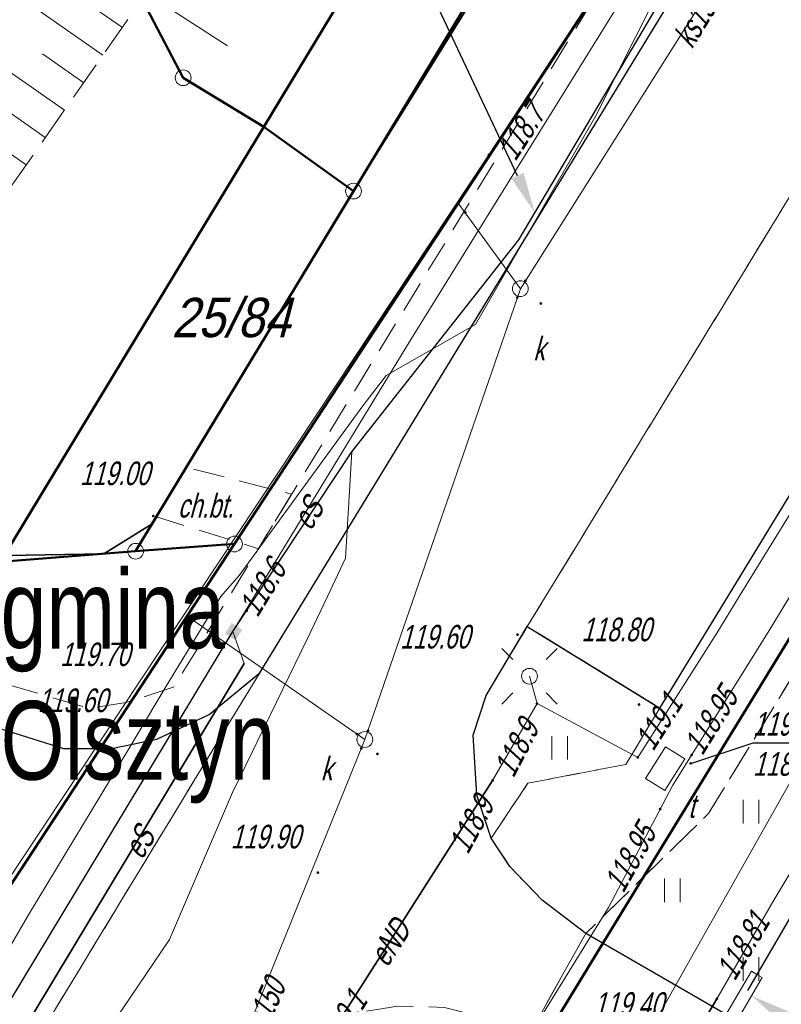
# Model space of a CAD drawing. Extents: x 7463256 to 7464485, y 5957341 to 5958260.
# Tile 114 of 256: x 7463725 to 7463749, y 5957566 to 5957597. Entities that reach past the tile are written whole.
import ezdxf
from ezdxf import colors
from ezdxf.entities.mleader import LeaderData, LeaderLine
from ezdxf.enums import TextEntityAlignment as Align
from ezdxf.math import Vec2, Vec3

# ---------------------------------------------------------------- set-up
doc = ezdxf.new("R2010")
doc.units = 0
doc.header["$MEASUREMENT"] = 0
for name, pattern in [('1.5_0.5', [2, 1.5, -0.5]), ('218-500', [1, 0.5, -0.5]), ('GAK', [5.2, 3, -1, 0.2, -1]), ('l219_500', [0]), ('mz1.0_0.5', [1.5, 1, -0.5]), ('mz1.25_0.5', [1.75, 1.25, -0.5])]:
    doc.linetypes.add(name, pattern=pattern)
doc.layers.get('0').update_dxf_attribs({"color": 2, "linetype": 'CONTINUOUS', "lineweight": 5})
for name, color, linetype in [('000 Inne (niezydentyfikowane)', 7, 'CONTINUOUS'), ('202-Punkt graniczny stabilizowany trwale', 7, 'CONTINUOUS'), ('203-Punkt załamania granicy działki nie stabilizowany', 7, 'CONTINUOUS'), ('211-Nr działki', 7, 'CONTINUOUS'), ('218-Granica użytku', 7, 'CONTINUOUS'), ('219-Linia granicy', 7, 'CONTINUOUS'), ('chodnik (powierzchnia)', 7, 'CONTINUOUS'), ('chodnik (powierzchnia)-Atr17', 7, 'CONTINUOUS'), ('jezdnia (powierzchnia)', 7, 'CONTINUOUS'), ('krawężnik (linia)', 7, 'CONTINUOUS'), ('latarnia na słupie lub maszcie (punkt)', 7, 'CONTINUOUS'), ('ogrodzenie trwałe (linia)', 7, 'CONTINUOUS'), ('przewód elektroenergetyczny (linia)', 7, 'CONTINUOUS'), ('przewód elektroenergetyczny (linia)-Atr1', 7, 'CONTINUOUS'), ('przewód gazowy (linia)', 7, 'CONTINUOUS'), ('przewód kanalizacyjny (linia)', 7, 'CONTINUOUS'), ('przewód kanalizacyjny (linia)-Atr1', 7, 'CONTINUOUS'), ('przewód telekomunikacyjny (linia)', 7, 'CONTINUOUS'), ('przewód wodociągowy (linia)', 7, 'CONTINUOUS'), ('punkt o określonej wysokości (sieć elektroenergetyczna)', 7, 'CONTINUOUS'), ('punkt o określonej wysokości (sieć elektroenergetyczna)-Atr2', 7, 'CONTINUOUS'), ('punkt o określonej wysokości (sieć gazowa)', 7, 'CONTINUOUS'), ('punkt o określonej wysokości (sieć gazowa)-Atr2', 7, 'CONTINUOUS'), ('punkt o określonej wysokości (sieć kanalizacyjna)', 7, 'CONTINUOUS'), ('punkt o określonej wysokości (sieć telekomunikacyjna)', 7, 'CONTINUOUS'), ('punkt o określonej wysokości (sieć telekomunikacyjna)-Atr2', 7, 'CONTINUOUS'), ('punkt o określonej wysokości (sieć telekomunikacyjna)-Atr3', 7, 'CONTINUOUS'), ('punkt wysokościowy sztuczny', 7, 'CONTINUOUS'), ('punkt wysokościowy sztuczny-Atr2', 7, 'CONTINUOUS'), ('rura ochronna - przewód elektroenergetyczny (linia)', 7, 'CONTINUOUS'), ('rura ochronna - przewód gazowy (linia)', 7, 'CONTINUOUS'), ('skarpa nieumocniona (powierzchnia)', 7, 'CONTINUOUS'), ('studzienka - przewód telekomunikacyjny (powierzchnia)', 7, 'CONTINUOUS'), ('studzienka - przewód telekomunikacyjny (powierzchnia)-Atr17', 7, 'CONTINUOUS'), ('studzienka okrągła - przewód kanalizacyjny (punkt)', 7, 'CONTINUOUS'), ('studzienka okrągła - przewód kanalizacyjny (punkt)-Atr17', 7, 'CONTINUOUS'), ('słup (punkt)', 7, 'CONTINUOUS'), ('trawnik (powierzchnia)', 7, 'CONTINUOUS'), ('trawnik (powierzchnia) - symbol', 7, 'CONTINUOUS'), ('złącze kablowe - siec elektroenergetyczna (punkt)', 7, 'CONTINUOUS')]:
    doc.layers.add(name, color=color, linetype=linetype)
for name, color, linetype, lineweight in [('@proj.rury', 7, 'CONTINUOUS', 20), ('____proj LSN', 1, 'CONTINUOUS', 5), ('OBMBS-21-18876-opis proj', 1, 'CONTINUOUS', 18)]:
    doc.layers.add(name, color=color, linetype=linetype, lineweight=lineweight)
doc.layers.add('@Właściciele', color=6, linetype='CONTINUOUS', lineweight=20, plot=False)
doc.styles.get("Standard").update_dxf_attribs({"font": 'txt', "width": 0.75})
doc.linetypes.add('902-500', pattern='A,3.75,0,[1,ksztalty.shx,S=0.5,R=0,X=0,Y=0],3.75', length=7.5)

# ---------------------------------------------------------------- blocks, each defined once
blk = doc.blocks.new('PW02')
at = {"linetype": 'Continuous', "lineweight": 13}
h = blk.add_hatch(color=0, dxfattribs=at)
edge = h.paths.add_edge_path()
edge.add_arc((0, 0), 0.045, 0, 360)
blk = doc.blocks.new('US29')
at = {"color": 0, "linetype": 'Continuous', "lineweight": 0}
blk.add_solid([(-0.193, -0.222), (-0.193, 0.178), (0.207, -0.222), (0.207, 0.178)], dxfattribs=at)
blk = doc.blocks.new('PW01')
at = {"linetype": 'Continuous', "lineweight": 13}
h = blk.add_hatch(color=0, dxfattribs=at)
edge = h.paths.add_edge_path()
edge.add_arc((0, 0), 0.045, 0, 360)
blk = doc.blocks.new('US15')
at = {"color": 0, "linetype": 'Continuous', "lineweight": 13}
blk.add_circle((0, 0), 0.25, dxfattribs=at)
blk = doc.blocks.new('SM04')
at = {"color": 0, "linetype": 'Continuous', "lineweight": 13}
blk.add_circle((0, 0), 0.25, dxfattribs=at)
blk = doc.blocks.new('SM011')
at = {"color": 0, "linetype": 'Continuous', "lineweight": 13}
for p, q in [((-0.53, 0.531), (-0.883, 0.884)), ((0.531, 0.531), (0.884, 0.884)), ((-0.53, -0.53), (-0.883, -0.883)), ((0.531, -0.53), (0.884, -0.883))]:
    blk.add_line(p, q, dxfattribs=at)
blk = doc.blocks.new('TU04')
at = {"color": 0, "linetype": 'Continuous', "lineweight": 13}
for p, q in [((0, 0), (0, 0.75)), ((0.5, 0), (0.5, 0.75))]:
    blk.add_line(p, q, dxfattribs=at)
blk = doc.blocks.new('203')
at = {"linetype": 'Continuous', "lineweight": 0}
h = blk.add_hatch(color=0, dxfattribs=at)
edge = h.paths.add_edge_path()
edge.add_arc((0, 0), 0.045, 0, 360)
blk = doc.blocks.new('202')
at = {"color": 0, "linetype": 'Continuous', "lineweight": 0}
blk.add_circle((0, 0), 0.25, dxfattribs=at)

msp = doc.modelspace()

# ---------------------------------------------------------------- linework, layer by layer
at = {"layer": '000 Inne (niezydentyfikowane)', "color": 7, "linetype": 'Continuous', "lineweight": 13}
for p, q in [((7463727.92, 5957596.27), (7463725.3, 5957598.1)), ((7463728.54, 5957597.15), (7463727.22, 5957598.07)), ((7463726.7, 5957594.52), (7463724.09, 5957596.34)), ((7463727.31, 5957595.39), (7463726, 5957596.31)), ((7463725.48, 5957592.78), (7463722.89, 5957594.6)), ((7463726.09, 5957593.65), (7463724.79, 5957594.56))]:
    msp.add_line(p, q, dxfattribs=at)
at = {"layer": '218-Granica użytku', "color": 3, "linetype": '218-500', "lineweight": 18, "flags": 128}
for points in [[(7463746.93, 5957610.22), (7463735.88, 5957591.95)], [(7463743.84, 5957568.12), (7463759.72, 5957594.08)], [(7463735.88, 5957591.95), (7463728.96, 5957580.51)], [(7463728.96, 5957580.51), (7463724.67, 5957580.17)], [(7463740.37, 5957562.43), (7463743.84, 5957568.12)]]:
    msp.add_lwpolyline(points, dxfattribs=at)
at = {"layer": '219-Linia granicy', "color": 3, "linetype": 'l219_500', "lineweight": 50, "flags": 128}
for points in [[(7463755.45, 5957616.3), (7463732.1, 5957580.74)], [(7463743.92, 5957612), (7463733.03, 5957593.99)], [(7463730.47, 5957595.55), (7463722.082, 5957611.543)], [(7463746.93, 5957610.22), (7463735.88, 5957591.95)], [(7463733.03, 5957593.99), (7463730.47, 5957595.55)], [(7463733.03, 5957593.99), (7463724.67, 5957580.17)], [(7463735.88, 5957591.95), (7463733.03, 5957593.99)], [(7463759.72, 5957594.08), (7463743.84, 5957568.12)], [(7463735.88, 5957591.95), (7463728.96, 5957580.51)], [(7463732.1, 5957580.74), (7463719.97, 5957562.26)], [(7463732.1, 5957580.74), (7463728.96, 5957580.51)], [(7463728.96, 5957580.51), (7463724.67, 5957580.17)], [(7463743.84, 5957568.12), (7463740.37, 5957562.43)]]:
    msp.add_lwpolyline(points, dxfattribs=at)
at = {"layer": '@proj.rury'}
for p in [(7463748.521, 5957567.171), (7463748.866, 5957566.968)]:
    msp.add_line(p, (7463748.693, 5957567.069), dxfattribs=at)
at = {"layer": 'chodnik (powierzchnia)', "color": 7, "linetype": 'mz1.0_0.5', "lineweight": 18, "flags": 128}
for points in [[(7463699.323, 5957594.39), (7463700.37, 5957592.93), (7463723.65, 5957576.64), (7463727.48, 5957575.52), (7463728.66, 5957575.7), (7463730.18, 5957576.2), (7463765.45, 5957634.01), (7463794.73, 5957681.9), (7463797.66, 5957686.28), (7463800.49, 5957690.15), (7463803.45, 5957693.95), (7463806.58, 5957697.64), (7463810.39, 5957701.96), (7463813.7, 5957705.46), (7463813.07, 5957701.71), (7463813.05, 5957701.59)], [(7463813.05, 5957701.59), (7463812, 5957700.58), (7463808.07, 5957696.14), (7463805.13, 5957692.62), (7463802.28, 5957688.92), (7463799.31, 5957684.89), (7463796.54, 5957680.74), (7463767.27, 5957632.9), (7463732.9, 5957576.65), (7463731.3, 5957575.32), (7463729.63, 5957574.54), (7463728.19, 5957574.24), (7463726.67, 5957574.24), (7463723.16, 5957575.35), (7463700.14, 5957591.32), (7463697.73, 5957593.92), (7463697.505, 5957594.535)]]:
    msp.add_lwpolyline(points, dxfattribs=at)
for points in [[(7463787.85, 5957644.77), (7463792.69, 5957652.63), (7463794.29, 5957652.43), (7463795.88, 5957651.94), (7463747.16, 5957572.18), (7463743.26, 5957568.37), (7463741.87, 5957569.43), (7463740.85, 5957570.49), (7463740.25, 5957571.39), (7463741.42, 5957573.14), (7463744.53, 5957573.74), (7463745.61, 5957575.53)], [(7463733.91, 5957582.32), (7463732.86, 5957580.59), (7463729.62, 5957581.6), (7463730.57, 5957583.18)]]:
    msp.add_lwpolyline(points, close=True, dxfattribs=at)
at = {"layer": 'jezdnia (powierzchnia)', "color": 7, "linetype": '1.5_0.5', "lineweight": 18, "flags": 128}
for points in [[(7464435.78, 5957969.39), (7464432.43, 5957972.86), (7464429.42, 5957974.41), (7464426.04, 5957975.11), (7464423.57, 5957975.29), (7464415.47, 5957975.65), (7464371.24, 5957977.61), (7464365.3, 5957977.72), (7464358.84, 5957977.54), (7464346.65, 5957976.28), (7464334.12, 5957974.86), (7464314.08, 5957972.37), (7464311.27, 5957971.79), (7464308.65, 5957970.79), (7464306.54, 5957969.49), (7464304.63, 5957967.74), (7464302.38, 5957964.84), (7464301.74, 5957963.57), (7464301.19, 5957962.16), (7464300.69, 5957960.13), (7464300.42, 5957957.35), (7464300.44, 5957956.63), (7464301.34, 5957947.07), (7464297.39, 5957932.65), (7464296.35, 5957938.67), (7464295.41, 5957944.67), (7464295.17, 5957946.64), (7464294.07, 5957955.56), (7464293.61, 5957956.95), (7464292.71, 5957958.8), (7464291.04, 5957961.16), (7464288.7, 5957963.43), (7464286.48, 5957964.87), (7464282.67, 5957966.24), (7464279.68, 5957966.6), (7464275.55, 5957966.1), (7464272.53, 5957965.24), (7464268.15, 5957963.7), (7464261.6, 5957961.09), (7464256.13, 5957958.63), (7464254.19, 5957957.73), (7464203.13, 5957927.95), (7464201.44, 5957926.95), (7464180.61, 5957914.62), (7464165.37, 5957905.54), (7464161.93, 5957903.53), (7464100.25, 5957867.28), (7464064.71, 5957846.22), (7464055.2, 5957840.55), (7464053.84, 5957839.49), (7464052.69, 5957837.84), (7464051.91, 5957836.3), (7464051.31, 5957834.34), (7464051.05, 5957832.31), (7464051.31, 5957830.32), (7464051.63, 5957829.49), (7464053.32, 5957826.48), (7464047.06, 5957824.65), (7464046.37, 5957825.86), (7464044.81, 5957827.52), (7464043.6, 5957828.27), (7464042.09, 5957829.03), (7464040.11, 5957829.49), (7464038.12, 5957829.49), (7464036.05, 5957829.05), (7464034.47, 5957828.33), (7463990.77, 5957802.57), (7463984.67, 5957799.1), (7463963.97, 5957788.11), (7463953.9, 5957782.45), (7463916.77, 5957760.61), (7463915.43, 5957759.41), (7463915.19, 5957759.06), (7463914.98, 5957758.7), (7463914.81, 5957758.32), (7463914.66, 5957757.92), (7463914.55, 5957757.51), (7463914.48, 5957757.1), (7463914.44, 5957756.68), (7463914.43, 5957756.26), (7463914.83, 5957754.63), (7463915.69, 5957753.07), (7463915.97, 5957752.41), (7463916.13, 5957752.13), (7463917.59, 5957749.55), (7463915.13, 5957748.12), (7463913.12, 5957750.74), (7463911.87, 5957752.81), (7463910.63, 5957754.01), (7463910.25, 5957754.23), (7463909.85, 5957754.42), (7463909.44, 5957754.57), (7463909.02, 5957754.68), (7463908.58, 5957754.76), (7463908.15, 5957754.79), (7463907.71, 5957754.78), (7463907.27, 5957754.73), (7463905.57, 5957754.08), (7463866.26, 5957731.41), (7463858.61, 5957727.02), (7463857.72, 5957725.98), (7463855.16, 5957717.14), (7463854.76, 5957719.2), (7463853.89, 5957720.78), (7463852.79, 5957721.69), (7463851.14, 5957722.42), (7463850.42, 5957722.32), (7463846.1, 5957719.79), (7463840.56, 5957716.65), (7463836.11, 5957713.89), (7463831.61, 5957710.47), (7463828.31, 5957707.66), (7463822.22, 5957701.89), (7463817.3, 5957696.82), (7463812.7, 5957691.61), (7463812.45, 5957691.34), (7463806.98, 5957684.37), (7463803.64, 5957679.75), (7463801.45, 5957676.28), (7463793.55, 5957663.48), (7463792.86, 5957661.7), (7463792.97, 5957659.75), (7463793.77, 5957657.97), (7463795.13, 5957656.54), (7463794.29, 5957652.43), (7463792.69, 5957652.63), (7463790.95, 5957652.54), (7463789.5, 5957652.32), (7463787.98, 5957651.93), (7463786.22, 5957650.98), (7463785.18, 5957649.81), (7463783.63, 5957647.28), (7463741.4, 5957578.12), (7463740.09, 5957575.93), (7463739.68, 5957574.67), (7463739.8, 5957572.76), (7463740.25, 5957571.39), (7463740.85, 5957570.49), (7463741.87, 5957569.43), (7463743.26, 5957568.37), (7463741.42, 5957565.08), (7463740.12, 5957565.67), (7463738.77, 5957566.02), (7463737.29, 5957566.06), (7463735.98, 5957565.85), (7463734.34, 5957565.14), (7463733.02, 5957564.22), (7463732.29, 5957563.18), (7463701.08, 5957512.16), (7463700.31, 5957510.77), (7463700.32, 5957510.77), (7463696.94, 5957505.36), (7463687.39, 5957489.52), (7463687.14, 5957489.11), (7463686.89, 5957488.7), (7463686.65, 5957488.29), (7463686.42, 5957487.87), (7463686.19, 5957487.45), (7463685.97, 5957487.02), (7463685.76, 5957486.59), (7463685.55, 5957486.16), (7463685.35, 5957485.73), (7463685.15, 5957485.29), (7463684.96, 5957484.85), (7463684.77, 5957484.4), (7463684.58, 5957483.96), (7463684.39, 5957483.51), (7463684.21, 5957483.06), (7463684.03, 5957482.61), (7463683.85, 5957482.17), (7463683.67, 5957481.72), (7463683.5, 5957481.27), (7463683.32, 5957480.81), (7463683.15, 5957480.36), (7463682.98, 5957479.91), (7463682.81, 5957479.45), (7463682.65, 5957479), (7463682.49, 5957478.54), (7463682.32, 5957478.08), (7463682.17, 5957477.62), (7463682.01, 5957477.15), (7463681.86, 5957476.69), (7463681.71, 5957476.22), (7463681.56, 5957475.76), (7463681.41, 5957475.29), (7463681.27, 5957474.82), (7463681.13, 5957474.35), (7463681, 5957473.88), (7463680.87, 5957473.41), (7463680.74, 5957472.94), (7463680.61, 5957472.47), (7463680.48, 5957471.99), (7463680.36, 5957471.52), (7463680.25, 5957471.05), (7463680.13, 5957470.57), (7463680.02, 5957470.09), (7463679.91, 5957469.61), (7463679.81, 5957469.12), (7463679.71, 5957468.64), (7463679.61, 5957468.16), (7463679.52, 5957467.67), (7463679.42, 5957467.19), (7463679.33, 5957466.7), (7463679.25, 5957466.22), (7463679.16, 5957465.73), (7463679.08, 5957465.25), (7463679, 5957464.76), (7463678.93, 5957464.27), (7463678.85, 5957463.78), (7463678.78, 5957463.28), (7463678.72, 5957462.79), (7463678.65, 5957462.3), (7463678.59, 5957461.81), (7463678.53, 5957461.31), (7463678.47, 5957460.82), (7463678.42, 5957460.33), (7463678.36, 5957459.83), (7463678.31, 5957459.34), (7463678.26, 5957458.84), (7463678.22, 5957458.35), (7463678.17, 5957457.85), (7463678.13, 5957457.36), (7463678.09, 5957456.86), (7463678.05, 5957456.37), (7463678.02, 5957455.87), (7463677.99, 5957455.41), (7463677.96, 5957454.94), (7463677.93, 5957454.48), (7463677.91, 5957454.01), (7463677.89, 5957453.55), (7463677.87, 5957453.08), (7463677.86, 5957452.62), (7463677.85, 5957452.15), (7463677.84, 5957451.69), (7463677.84, 5957451.22), (7463677.84, 5957450.76), (7463677.85, 5957450.29), (7463677.86, 5957449.83), (7463677.87, 5957449.36), (7463670.59, 5957467.12), (7463670.68, 5957467.58), (7463670.78, 5957468.04), (7463670.89, 5957468.5), (7463670.99, 5957468.96), (7463671.11, 5957469.42), (7463671.22, 5957469.87), (7463671.34, 5957470.33), (7463671.46, 5957470.78), (7463671.59, 5957471.24), (7463671.72, 5957471.69), (7463671.86, 5957472.14), (7463672, 5957472.59), (7463672.14, 5957473.04), (7463673.46, 5957477.28), (7463673.58, 5957477.76), (7463673.68, 5957478.24), (7463673.77, 5957478.73), (7463673.84, 5957479.22), (7463673.89, 5957479.71), (7463673.93, 5957480.2), (7463673.95, 5957480.7), (7463673.95, 5957481.19), (7463673.93, 5957481.63), (7463673.91, 5957482.08), (7463673.86, 5957482.52), (7463673.81, 5957482.96), (7463673.74, 5957483.4), (7463673.66, 5957483.84), (7463673.57, 5957484.28), (7463673.47, 5957484.71), (7463673.35, 5957485.14), (7463673.2, 5957485.61), (7463673.02, 5957486.08), (7463672.82, 5957486.54), (7463672.6, 5957486.99), (7463672.36, 5957487.42), (7463672.1, 5957487.85), (7463671.82, 5957488.26), (7463671.52, 5957488.66), (7463671.25, 5957489.02), (7463670.95, 5957489.36), (7463670.64, 5957489.68), (7463670.3, 5957489.97), (7463669.95, 5957490.25), (7463669.57, 5957490.5), (7463669.19, 5957490.73), (7463668.78, 5957490.93), (7463668.37, 5957491.1), (7463667.96, 5957491.31), (7463667.54, 5957491.51), (7463667.12, 5957491.7), (7463666.7, 5957491.89), (7463666.27, 5957492.06), (7463665.84, 5957492.23), (7463665.41, 5957492.38), (7463664.97, 5957492.53), (7463642.84, 5957508.24), (7463669.89, 5957497.69), (7463670.31, 5957497.52), (7463670.74, 5957497.36), (7463671.18, 5957497.22), (7463671.62, 5957497.11), (7463672.07, 5957497.01), (7463672.52, 5957496.93), (7463672.97, 5957496.87), (7463673.43, 5957496.83), (7463673.89, 5957496.8), (7463674.34, 5957496.8), (7463674.8, 5957496.82), (7463675.3, 5957496.85), (7463675.79, 5957496.9), (7463676.29, 5957496.96), (7463676.78, 5957497.02), (7463677.27, 5957497.1), (7463677.76, 5957497.19), (7463678.25, 5957497.29), (7463678.74, 5957497.4), (7463679.22, 5957497.52), (7463679.7, 5957497.65), (7463680.18, 5957497.79), (7463680.66, 5957497.94), (7463681.12, 5957498.11), (7463681.59, 5957498.29), (7463682.05, 5957498.49), (7463682.49, 5957498.71), (7463682.94, 5957498.94), (7463683.37, 5957499.19), (7463683.81, 5957499.43), (7463684.24, 5957499.68), (7463684.65, 5957499.96), (7463685.06, 5957500.25), (7463685.45, 5957500.55), (7463685.83, 5957500.88), (7463686.2, 5957501.21), (7463686.55, 5957501.56), (7463686.89, 5957501.93), (7463688.47, 5957503.86), (7463689.58, 5957505.52), (7463695.05, 5957514.51), (7463697.35, 5957517.63), (7463699.52, 5957521.26), (7463701.68, 5957524.9), (7463703.98, 5957528.54), (7463706.45, 5957532.61), (7463709.76, 5957538.71), (7463712.45, 5957543.07), (7463719.87, 5957554.72), (7463722.1, 5957558.36), (7463724.25, 5957562.41), (7463732.9, 5957576.65), (7463767.27, 5957632.9), (7463796.54, 5957680.74), (7463799.31, 5957684.89), (7463802.28, 5957688.92), (7463805.13, 5957692.62), (7463808.07, 5957696.14), (7463812, 5957700.58), (7463813.05, 5957701.59), (7463815.17, 5957703.91), (7463818.63, 5957707.32), (7463821.81, 5957710.38), (7463824, 5957712.35), (7463825.06, 5957713.31), (7463827.47, 5957715.22), (7463831.55, 5957718.14), (7463834.51, 5957720.09), (7463871.58, 5957742.02), (7463872.84, 5957742.74), (7463873.73, 5957743.25), (7463884.95, 5957749.82), (7463947.94, 5957787.04), (7463958.13, 5957793.13), (7463978.66, 5957805.82), (7463992.86, 5957814.5), (7464021.02, 5957831.03), (7464036.35, 5957840.19), (7464045.52, 5957845.62), (7464072.76, 5957861.89), (7464098.08, 5957876.78), (7464143.2, 5957903.29), (7464143.83, 5957904.35), (7464144.42, 5957906.04), (7464144.87, 5957907.87), (7464144.93, 5957908.37), (7464145, 5957909.96), (7464144.74, 5957911.42), (7464152.37, 5957912.8), (7464152.74, 5957912.55), (7464154.03, 5957911.87), (7464155.59, 5957911.35), (7464156.76, 5957911.33), (7464160.57, 5957913.58), (7464192.28, 5957932.28), (7464213.7, 5957945.07), (7464214.43, 5957945.48), (7464238.65, 5957959.71), (7464249.15, 5957965.6), (7464251.26, 5957966.66), (7464253.69, 5957967.84), (7464257.35, 5957969.46), (7464261.98, 5957971.33), (7464263.31, 5957972), (7464273.13, 5957975.13), (7464277.92, 5957976.24), (7464280.42, 5957977.04), (7464282.71, 5957978.14), (7464285.69, 5957980.47), (7464287.52, 5957982.76), (7464288.9, 5957985.47), (7464289.81, 5957990.22), (7464289.57, 5957993.19), (7464288.87, 5958000.11), (7464295.35, 5958000.29), (7464295.83, 5957995.88), (7464296.53, 5957992.32), (7464297.86, 5957989.04), (7464299.36, 5957986.74), (7464301.71, 5957984.36), (7464305.3, 5957982.36), (7464307.82, 5957981.66), (7464311.17, 5957981.45), (7464364.74, 5957987.95), (7464391.32, 5957991.11), (7464398.1, 5957991.95), (7464414.27, 5957994.02), (7464414.84, 5957994.09), (7464425.44, 5957995.47), (7464427.97, 5957995.83), (7464434.5, 5957997.95), (7464434.9, 5957998.22), (7464435.3, 5957998.5), (7464435.68, 5957998.8), (7464436.05, 5957999.11), (7464436.4, 5957999.44), (7464436.74, 5957999.78), (7464437.07, 5958000.13), (7464437.39, 5958000.5), (7464437.69, 5958000.88), (7464437.97, 5958001.27), (7464438.24, 5958001.67), (7464438.49, 5958002.08), (7464438.73, 5958002.5), (7464438.95, 5958002.94), (7464439.15, 5958003.37), (7464439.33, 5958003.82), (7464439.5, 5958004.28), (7464439.65, 5958004.74), (7464439.78, 5958005.2), (7464439.89, 5958005.67), (7464439.98, 5958006.15), (7464440.05, 5958006.62), (7464440.11, 5958007.1), (7464440.14, 5958007.59), (7464440.16, 5958008.07), (7464437.87, 5957962.55), (7464436.62, 5957968.02)], [(7463741.4, 5957578.12), (7463783.63, 5957647.28), (7463787.85, 5957644.77), (7463745.61, 5957575.53)]]:
    msp.add_lwpolyline(points, close=True, dxfattribs=at)
for points in [[(7463732.9, 5957576.65), (7463724.25, 5957562.41), (7463724.13, 5957564.35), (7463723.93, 5957565.82), (7463723.53, 5957567.24), (7463723.01, 5957568.76), (7463722.93, 5957568.91), (7463721.72, 5957570.13), (7463714.47, 5957575.12), (7463687.93, 5957593.46), (7463688.993, 5957595.211)], [(7463697.505, 5957594.535), (7463697.73, 5957593.92), (7463700.14, 5957591.32), (7463723.16, 5957575.35), (7463726.67, 5957574.24), (7463728.19, 5957574.24), (7463729.63, 5957574.54), (7463731.3, 5957575.32), (7463732.9, 5957576.65)], [(7463780.145, 5957542.632), (7463768.93, 5957549.12), (7463762.96, 5957552.53), (7463746.41, 5957562.06), (7463741.42, 5957565.08), (7463743.26, 5957568.37), (7463762.56, 5957557.22), (7463762.9, 5957557.06), (7463763.25, 5957556.95), (7463763.62, 5957556.88), (7463763.99, 5957556.86), (7463764.37, 5957556.89), (7463764.73, 5957556.96), (7463765.09, 5957557.08), (7463765.42, 5957557.25), (7463766.04, 5957558.04), (7463767.4, 5957566.29), (7463767.76, 5957569.18), (7463767.93, 5957569.09), (7463775.48, 5957581.39), (7463777.64, 5957580.1), (7463775.67, 5957576.64), (7463773.56, 5957572.87), (7463773.45, 5957572.66), (7463773.33, 5957572.45), (7463773.12, 5957571.91), (7463770.98, 5957567.87), (7463770.41, 5957566.2), (7463768.94, 5957557.35), (7463768.87, 5957556.98), (7463768.85, 5957556.6), (7463768.87, 5957556.23), (7463768.95, 5957555.86), (7463769.06, 5957555.5), (7463769.22, 5957555.16), (7463769.43, 5957554.84), (7463769.67, 5957554.55), (7463769.83, 5957554.36), (7463770.01, 5957554.2), (7463770.21, 5957554.07), (7463770.42, 5957553.96), (7463770.65, 5957553.89), (7463770.89, 5957553.85), (7463771.13, 5957553.84), (7463771.38, 5957553.86), (7463771.61, 5957553.92), (7463772.65, 5957554.93), (7463775.21, 5957559.63), (7463775.51, 5957560.15), (7463779.15, 5957558.07)]]:
    msp.add_lwpolyline(points, dxfattribs=at)
at = {"layer": 'krawężnik (linia)', "color": 7, "linetype": 'Continuous', "lineweight": 25, "flags": 128}
for points in [[(7463732.9, 5957576.65), (7463767.27, 5957632.9), (7463796.54, 5957680.74), (7463799.31, 5957684.89), (7463802.28, 5957688.92), (7463805.13, 5957692.62), (7463808.07, 5957696.14), (7463812, 5957700.58), (7463813.05, 5957701.59)], [(7463741.4, 5957578.12), (7463745.61, 5957575.53), (7463787.85, 5957644.77), (7463783.63, 5957647.28)], [(7463697.505, 5957594.535), (7463697.73, 5957593.92), (7463700.14, 5957591.32), (7463723.16, 5957575.35), (7463726.67, 5957574.24), (7463728.19, 5957574.24), (7463729.63, 5957574.54), (7463731.3, 5957575.32), (7463732.9, 5957576.65)], [(7463743.26, 5957568.37), (7463741.87, 5957569.43), (7463740.85, 5957570.49), (7463740.25, 5957571.39), (7463739.8, 5957572.76), (7463739.68, 5957574.67), (7463740.09, 5957575.93), (7463741.4, 5957578.12)], [(7463767.76, 5957569.18), (7463767.4, 5957566.29), (7463766.04, 5957558.04), (7463765.42, 5957557.25), (7463765.09, 5957557.08), (7463764.73, 5957556.96), (7463764.37, 5957556.89), (7463763.99, 5957556.86), (7463763.62, 5957556.88), (7463763.25, 5957556.95), (7463762.9, 5957557.06), (7463762.56, 5957557.22), (7463743.26, 5957568.37)]]:
    msp.add_lwpolyline(points, dxfattribs=at)
at = {"layer": 'ogrodzenie trwałe (linia)', "color": 7, "linetype": '902-500', "lineweight": 35, "flags": 128}
msp.add_lwpolyline([(7463701.525, 5957594.215), (7463701.84, 5957593.72), (7463723.62, 5957580.35), (7463727.95, 5957580.43), (7463729.49, 5957581.38), (7463729.62, 5957581.6), (7463730.58, 5957583.18), (7463735.88, 5957591.95), (7463741.98, 5957601.79), (7463744.02, 5957605.24), (7463746.93, 5957610.22)], dxfattribs=at)
at = {"layer": 'przewód elektroenergetyczny (linia)', "color": 1, "linetype": 'Continuous', "lineweight": 18, "flags": 128}
for points in [[(7463732.05, 5957577.96), (7463737.67, 5957587.18), (7463748.45, 5957604.58), (7463759.25, 5957623.4), (7463766.24, 5957635.47), (7463769.87, 5957641.25), (7463775.92, 5957650.77), (7463784.25, 5957663.85), (7463788.88, 5957671.22)], [(7463741.47, 5957576.54), (7463741.71, 5957575.67), (7463744.91, 5957573.96), (7463747.42, 5957577.91), (7463748.13, 5957579.07), (7463752.8, 5957586.64), (7463759.16, 5957597.05), (7463766.69, 5957609.02), (7463774.36, 5957622.28), (7463780.8, 5957632.52), (7463789.01, 5957645.83), (7463786.83, 5957649.83), (7463788.2, 5957650.68), (7463789.99, 5957652.75), (7463795.15, 5957657.49), (7463794.16, 5957661.56), (7463797.11, 5957666.92), (7463799.75, 5957671.12)], [(7463709.44, 5957553.8), (7463713.11, 5957552.38), (7463718.1, 5957556.53), (7463722.81, 5957564.25), (7463725.56, 5957568.96), (7463728.74, 5957574.23), (7463729.9, 5957576.17), (7463731.67, 5957579.07), (7463732.25, 5957579.74), (7463736.18, 5957585.13), (7463736.92, 5957586.09), (7463739.76, 5957587.71), (7463743.58, 5957594.34), (7463745.47, 5957598.11), (7463752.26, 5957610.59), (7463758.82, 5957621.82), (7463768.9, 5957638.57), (7463774.87, 5957648.56), (7463776.38, 5957651.29), (7463782.45, 5957661.66), (7463786.6, 5957669)], [(7463742.56, 5957612.82), (7463740.27, 5957613.02), (7463729.82, 5957597.89), (7463731.88, 5957596.56)], [(7463652.431, 5957598.118), (7463652.61, 5957587.02), (7463657.55, 5957583.04), (7463673.4, 5957582.84), (7463676.22, 5957582.75), (7463684.37, 5957582.5), (7463698.74, 5957581.35), (7463709.2, 5957574.85), (7463722.35, 5957566.22), (7463740.18, 5957593.1), (7463752.29, 5957611.54)], [(7463721.75, 5957556.22), (7463728.55, 5957565.98), (7463730.04, 5957568.18), (7463732.04, 5957572.85), (7463734.42, 5957577.74), (7463735.05, 5957579.07), (7463735.63, 5957580.29), (7463735.83, 5957583.67)], [(7463684.79, 5957502.54), (7463686.35, 5957505.03), (7463693.32, 5957516.98), (7463696.97, 5957522.97), (7463703.5, 5957534.25), (7463706.67, 5957539.59), (7463709.94, 5957544.63), (7463714.05, 5957551.61), (7463715.98, 5957555.84), (7463717.25, 5957557.58), (7463718.41, 5957558.39), (7463719.28, 5957558.57), (7463721.47, 5957558.79), (7463732.41, 5957576.94), (7463732.05, 5957577.96)], [(7463687.21, 5957487.16), (7463692.88, 5957496.42), (7463697.46, 5957504.26), (7463701.62, 5957511.45), (7463705.87, 5957509.09), (7463706.95, 5957509.48), (7463712.05, 5957518.2), (7463715.35, 5957523.98), (7463720.12, 5957532.52), (7463722.68, 5957536.88), (7463723.68, 5957538.79), (7463729, 5957547.44), (7463736.46, 5957559.55), (7463733.01, 5957561.78), (7463733.5, 5957562.6), (7463735, 5957564.93), (7463740.3, 5957573.23), (7463741.71, 5957575.67), (7463741.47, 5957576.54)]]:
    msp.add_lwpolyline(points, dxfattribs=at)
at = {"layer": 'przewód gazowy (linia)', "color": 40, "linetype": 'Continuous', "lineweight": 18, "flags": 128}
for points in [[(7463754.16, 5957577.62), (7463749.23, 5957569.43), (7463747.42, 5957566.29)], [(7463747.42, 5957566.29), (7463745.06, 5957562.27), (7463740.92, 5957554.86), (7463739.31, 5957552.05), (7463737.51, 5957548.71), (7463733.82, 5957542.33), (7463730.69, 5957541.31), (7463730.17, 5957540.5)]]:
    msp.add_lwpolyline(points, dxfattribs=at)
at = {"layer": 'przewód kanalizacyjny (linia)', "color": 34, "linetype": 'Continuous', "lineweight": 18, "flags": 128}
for points in [[(7463728.28, 5957554.82), (7463736.24, 5957574.53), (7463741.18, 5957588.85), (7463754.08, 5957609.27)], [(7463741.18, 5957588.85), (7463739.21, 5957591.57)], [(7463736.24, 5957574.53), (7463730.6, 5957578.45)]]:
    msp.add_lwpolyline(points, dxfattribs=at)
at = {"layer": 'przewód telekomunikacyjny (linia)', "color": 30, "linetype": 'Continuous', "lineweight": 18, "flags": 128}
msp.add_lwpolyline([(7463693.4, 5957487.69), (7463699.74, 5957497.66), (7463706.06, 5957507.94), (7463714.47, 5957521.36), (7463717.84, 5957526.97), (7463722.74, 5957535.93), (7463735.62, 5957555.64), (7463743.98, 5957569.19), (7463746.02, 5957573.08), (7463749.08, 5957577.99), (7463749.74, 5957579.07), (7463750.83, 5957580.84), (7463759.47, 5957595.19), (7463770.86, 5957613.92), (7463778.08, 5957625.84), (7463785.31, 5957637.76), (7463795.86, 5957632.23), (7463800.64, 5957641.85), (7463807.91, 5957656.58), (7463815.52, 5957671.75)], dxfattribs=at)
at = {"layer": 'przewód wodociągowy (linia)', "color": 5, "linetype": 'Continuous', "lineweight": 18, "flags": 128}
msp.add_lwpolyline([(7463727.262, 5957465.681), (7463729.69, 5957470.2), (7463733.88, 5957477.75), (7463739.47, 5957487.76), (7463747.08, 5957501.54), (7463752.73, 5957511.78), (7463760.43, 5957525.58), (7463762.63, 5957529.58), (7463744.92, 5957538.92), (7463733.72, 5957544.81), (7463739, 5957553.91), (7463745.22, 5957565.14), (7463751.42, 5957576.14), (7463752.48, 5957577.83)], dxfattribs=at)
at = {"layer": 'punkt o określonej wysokości (sieć telekomunikacyjna)-Atr2', "color": 7, "flags": 128}
msp.add_lwpolyline([(7463746.59, 5957573.77), (7463748.57, 5957574.42), (7463750.594, 5957574.42)], dxfattribs=at)
at = {"layer": 'rura ochronna - przewód elektroenergetyczny (linia)', "color": 6, "linetype": 'Continuous', "lineweight": 30}
msp.add_lwpolyline([(7463684.79, 5957502.54), (7463686.35, 5957505.03), (7463693.32, 5957516.98), (7463696.97, 5957522.97), (7463703.5, 5957534.25), (7463706.67, 5957539.59), (7463709.94, 5957544.63), (7463714.05, 5957551.61), (7463715.98, 5957555.84), (7463717.25, 5957557.58), (7463718.41, 5957558.39), (7463719.42, 5957559.11), (7463722.03, 5957561.37), (7463732.05, 5957577.96), (7463735.83, 5957583.67), (7463741.13, 5957590.4), (7463746.33, 5957599.18)], dxfattribs=at)
at = {"layer": 'rura ochronna - przewód elektroenergetyczny (linia)', "color": 1, "linetype": 'Continuous', "lineweight": 35, "flags": 128}
for points in [[(7463721.47, 5957558.79), (7463732.41, 5957576.94)], [(7463733.5, 5957562.6), (7463735, 5957564.93), (7463740.3, 5957573.23)]]:
    msp.add_lwpolyline(points, dxfattribs=at)
at = {"layer": 'rura ochronna - przewód gazowy (linia)', "color": 40, "linetype": 'Continuous', "lineweight": 35, "flags": 128}
msp.add_lwpolyline([(7463745.06, 5957562.27), (7463747.42, 5957566.29)], dxfattribs=at)
at = {"layer": 'skarpa nieumocniona (powierzchnia)', "color": 7, "linetype": 'mz1.25_0.5', "lineweight": 18, "flags": 128}
msp.add_lwpolyline([(7463740.77, 5957614.59), (7463735.8, 5957607.51), (7463719.46, 5957584.19), (7463713.05, 5957584.21), (7463711.05, 5957585.46), (7463705.98, 5957589.01), (7463711.18, 5957587.47), (7463718.48, 5957588.12), (7463718.49, 5957588.13), (7463721.3, 5957592.24), (7463721.87, 5957593.12), (7463724.16, 5957596.44), (7463724.92, 5957597.55), (7463731.83, 5957607.67), (7463733.37, 5957609.08), (7463737.33, 5957611.1), (7463736.03, 5957614.76), (7463738.51, 5957618.95)], close=True, dxfattribs=at)
at = {"layer": 'studzienka - przewód telekomunikacyjny (powierzchnia)', "color": 30, "linetype": 'Continuous', "lineweight": 18, "flags": 128}
msp.add_lwpolyline([(7463745.79, 5957574.3), (7463746.4, 5957573.92), (7463745.77, 5957572.91), (7463745.15, 5957573.29)], close=True, dxfattribs=at)
at = {"layer": 'trawnik (powierzchnia)', "color": 7, "linetype": 'mz1.0_0.5', "lineweight": 18, "flags": 128}
for points in [[(7463797.79, 5957650.86), (7463801.28, 5957648.82), (7463801.48, 5957648.37), (7463801.68, 5957647.92), (7463801.86, 5957647.46), (7463802.03, 5957647), (7463802.19, 5957646.54), (7463802.34, 5957646.07), (7463802.48, 5957645.59), (7463802.6, 5957645.12), (7463802.72, 5957644.64), (7463802.82, 5957644.16), (7463802.91, 5957643.67), (7463802.99, 5957643.19), (7463803.05, 5957642.7), (7463803.11, 5957642.21), (7463803.15, 5957641.72), (7463803.18, 5957641.23), (7463802.2, 5957632.08), (7463800.49, 5957619.79), (7463799.47, 5957617.4), (7463798.41, 5957615.84), (7463797.71, 5957616.22), (7463790.94, 5957604.15), (7463793.44, 5957620.53), (7463787.22, 5957610.29), (7463781.84, 5957601.18), (7463775.92, 5957590.65), (7463769.08, 5957585.34), (7463767.34, 5957579.07), (7463764.18, 5957567.75), (7463766.62, 5957561.49), (7463766.04, 5957558.04), (7463765.42, 5957557.25), (7463765.09, 5957557.08), (7463764.73, 5957556.96), (7463764.37, 5957556.89), (7463763.99, 5957556.86), (7463763.62, 5957556.88), (7463763.25, 5957556.95), (7463762.9, 5957557.06), (7463762.56, 5957557.22), (7463743.26, 5957568.37), (7463747.16, 5957572.18), (7463795.88, 5957651.94)], [(7463745.61, 5957575.53), (7463744.53, 5957573.74), (7463741.42, 5957573.14), (7463740.25, 5957571.39), (7463739.8, 5957572.76), (7463739.68, 5957574.67), (7463740.09, 5957575.93), (7463741.4, 5957578.12)]]:
    msp.add_lwpolyline(points, close=True, dxfattribs=at)

# ---------------------------------------------------------------- block references
at = {"layer": '202-Punkt graniczny stabilizowany trwale', "color": 3, "linetype": 'Continuous', "lineweight": 18}
for p in [(7463730.47, 5957595.55), (7463735.88, 5957591.95), (7463728.96, 5957580.51), (7463732.1, 5957580.74)]:
    msp.add_blockref('202', p, dxfattribs=at)
at = {"layer": '203-Punkt załamania granicy działki nie stabilizowany', "color": 3, "linetype": 'Continuous', "lineweight": 18}
for p in [(7463733.03, 5957593.99), (7463743.84, 5957568.12)]:
    msp.add_blockref('203', p, dxfattribs=at)
at = {"layer": 'latarnia na słupie lub maszcie (punkt)', "color": 7, "linetype": 'Continuous', "lineweight": 18}
msp.add_blockref('SM011', (7463741.47, 5957576.54), dxfattribs=at)
at = {"layer": 'punkt o określonej wysokości (sieć elektroenergetyczna)', "color": 1, "linetype": 'Continuous', "lineweight": 13}
for p in [(7463740.18, 5957593.1), (7463741.71, 5957575.67), (7463744.91, 5957573.96), (7463740.3, 5957573.23)]:
    msp.add_blockref('PW01', p, dxfattribs=at)
at = {"layer": 'punkt o określonej wysokości (sieć elektroenergetyczna)', "color": 1, "linetype": 'Continuous', "lineweight": 13, "rotation": 56.495}
msp.add_blockref('PW01', (7463732.49, 5957578.62), dxfattribs=at)
at = {"layer": 'punkt o określonej wysokości (sieć gazowa)', "color": 40, "linetype": 'Continuous', "lineweight": 13}
msp.add_blockref('PW01', (7463747.42, 5957566.29), dxfattribs=at)
at = {"layer": 'punkt o określonej wysokości (sieć kanalizacyjna)', "color": 34, "linetype": 'Continuous', "lineweight": 13}
for p in [(7463739.43, 5957591.27), (7463741.34, 5957589.1), (7463741.08, 5957588.57), (7463741.83, 5957588.38), (7463736.34, 5957574.81), (7463735.99, 5957574.7), (7463736.13, 5957574.25), (7463736.64, 5957574.07)]:
    msp.add_blockref('PW01', p, dxfattribs=at)
at = {"layer": 'punkt o określonej wysokości (sieć telekomunikacyjna)', "color": 30, "linetype": 'Continuous', "lineweight": 13}
for p in [(7463746.62, 5957574.04), (7463746.59, 5957573.77), (7463745.62, 5957572.32)]:
    msp.add_blockref('PW01', p, dxfattribs=at)
at = {"layer": 'punkt wysokościowy sztuczny', "color": 7, "linetype": 'Continuous', "lineweight": 13}
for p in [(7463729.52, 5957581.63), (7463741.09, 5957577.86), (7463726.04, 5957575.4), (7463744.95, 5957575.64), (7463728.1, 5957574.14), (7463734.75, 5957570.3)]:
    msp.add_blockref('PW02', p, dxfattribs=at)
at = {"layer": 'studzienka okrągła - przewód kanalizacyjny (punkt)', "color": 34, "linetype": 'Continuous', "lineweight": 18}
for p in [(7463741.18, 5957588.85), (7463736.24, 5957574.53)]:
    msp.add_blockref('US15', p, dxfattribs=at)
at = {"layer": 'słup (punkt)', "color": 7, "linetype": 'Continuous', "lineweight": 18}
msp.add_blockref('SM04', (7463741.47, 5957576.54), dxfattribs=at)
at = {"layer": 'trawnik (powierzchnia) - symbol', "color": 7, "linetype": 'Continuous', "lineweight": 18}
for p in [(7463742.18, 5957573.89), (7463748.26, 5957571.86), (7463745.76, 5957569.36), (7463748.26, 5957566.86)]:
    msp.add_blockref('TU04', p, dxfattribs=at)
at = {"layer": 'złącze kablowe - siec elektroenergetyczna (punkt)', "color": 7, "linetype": 'Continuous', "lineweight": 13, "rotation": 57.92999999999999}
msp.add_blockref('US29', (7463732.05, 5957577.96), dxfattribs=at)

# ---------------------------------------------------------------- texts
at = {"layer": '211-Nr działki', "color": 3, "linetype": 'Continuous', "lineweight": 18, "oblique": 15, "width": 0.9}
msp.add_text('25/84', height=1.25, dxfattribs=at).set_placement((7463730.1, 5957587.31))
at = {"layer": '@Właściciele', "insert": (7463724.67, 5957579.92), "char_height": 2.5, "width": 5.76377, "attachment_point": 1}
msp.add_mtext('{\\fArial|b0|i0|c238|p34;gmina Olsztyn}', dxfattribs=at)
at = {"layer": 'chodnik (powierzchnia)-Atr17', "color": 7, "oblique": 15, "width": 0.72}
msp.add_text('ch.bt.', height=0.75, dxfattribs=at).set_placement((7463730.3, 5957581.58))
at = {"layer": 'przewód elektroenergetyczny (linia)-Atr1', "color": 1, "oblique": 15, "width": 0.72}
for s, rotation, p in [('eS', 58.65, (7463734.52, 5957581.13)), ('eS', 58.92, (7463729.16, 5957570.68)), ('eND', 56.94, (7463736.95, 5957567.26))]:
    msp.add_text(s, height=0.75, rotation=rotation, dxfattribs=at).set_placement(p)
at = {"layer": 'przewód kanalizacyjny (linia)-Atr1', "color": 34, "oblique": 15, "width": 0.72}
for rotation, p in [(58.41, (7463746.63, 5957596.44)), (66.28, (7463732.98, 5957564.94))]:
    msp.add_text('ks150', height=0.75, rotation=rotation, dxfattribs=at).set_placement(p)
at = {"layer": 'punkt o określonej wysokości (sieć elektroenergetyczna)-Atr2', "color": 1, "oblique": 15, "width": 0.72}
for s, rotation, p in [('118.7', 56.84, (7463741.02, 5957592.87)), ('118.6', 58.54, (7463732.83, 5957578.38)), ('119.1', 57.57, (7463745.4, 5957574.13)), ('118.9', 62.26, (7463740.96, 5957573.28)), ('118.9', 61.33, (7463739.51, 5957570.85)), ('119.1', 57.43, (7463735.38, 5957564.69))]:
    msp.add_text(s, height=0.75, rotation=rotation, dxfattribs=at).set_placement(p)
at = {"layer": 'punkt o określonej wysokości (sieć gazowa)-Atr2', "color": 40, "oblique": 15, "width": 0.72}
msp.add_text('118.81', height=0.75, rotation=58.92, dxfattribs=at).set_placement((7463747.99, 5957566.83))
at = {"layer": 'punkt o określonej wysokości (sieć telekomunikacyjna)-Atr2', "color": 30, "oblique": 15, "width": 0.72}
for rotation, p in [(58.06, (7463746.96, 5957573.99)), (60.98, (7463744.45, 5957569.62))]:
    msp.add_text('118.95', height=0.75, rotation=rotation, dxfattribs=at).set_placement(p)
msp.add_text('119.82', height=0.75, dxfattribs=at).set_placement((7463748.57, 5957574.428), align=Align.BOTTOM_LEFT)
at = {"layer": 'punkt o określonej wysokości (sieć telekomunikacyjna)-Atr3', "color": 30, "oblique": 15, "width": 0.72}
msp.add_text('118.61', height=0.75, dxfattribs=at).set_placement((7463748.57, 5957573.153), align=Align.BOTTOM_LEFT)
at = {"layer": 'punkt wysokościowy sztuczny-Atr2', "color": 7, "oblique": 15, "width": 0.72}
for s, p in [('119.00', (7463727.19, 5957582.61)), ('118.80', (7463743.12, 5957577.65)), ('119.60', (7463737.36, 5957577.42)), ('119.70', (7463726.56, 5957576.86)), ('119.60', (7463725.85, 5957575.4)), ('119.90', (7463731.98, 5957571.07)), ('119.40', (7463743.51, 5957565.75))]:
    msp.add_text(s, height=0.75, dxfattribs=at).set_placement(p)
at = {"layer": 'studzienka - przewód telekomunikacyjny (powierzchnia)-Atr17', "color": 30, "oblique": 15, "width": 0.72}
msp.add_text('t', height=0.75, dxfattribs=at).set_placement((7463746.51, 5957572.04))
at = {"layer": 'studzienka okrągła - przewód kanalizacyjny (punkt)-Atr17', "color": 34, "oblique": 15, "width": 0.72}
for p in [(7463741.59, 5957586.57), (7463734.84, 5957573.23)]:
    msp.add_text('k', height=0.75, dxfattribs=at).set_placement(p)

# ---------------------------------------------------------------- next in the draw order: leaders
at = {"layer": 'OBMBS-21-18876-opis proj', "color": 6, "lineweight": 20}
ml = msp.add_multileader_mtext('Standard', dxfattribs=at)
ml.set_content('\\pxqc;{\\W0.9;\\fArial|b0|i0|c238|p34;\\C6;istn. sieć kablowa SN\\PNAHKBA 3x120mm2\\Pdo unieczynnienia}', color=256)
ml.set_leader_properties()
ml.build(insert=Vec2(0, 0))
ml.multileader.update_dxf_attribs({"has_text_frame": 1, "text_right_attachment_type": 0, "dogleg_length": 0.36, "arrow_head_size": 1.3})
ctx = ml.context
ctx.base_point, ctx.char_height, ctx.arrow_head_size, ctx.landing_gap_size, ctx.plane_origin, ctx.plane_x_axis, ctx.plane_y_axis = Vec3(7463721.512, 5957634.916), 1.3, 1.3, 0.09, Vec3(7463717.518, 5957706.96), Vec3(0.765565, 0.643359), Vec3(-0.643359, 0.765565)
ctx.right_attachment = 0
notes = []
notes.append((ctx, [(0, (1, 1, 0), (7463721.236, 5957634.685), (0.765565, 0.643359), 0.36, [(0, [(7463741.641, 5957591.263)], 0, [])])]))
ctx.mtext.insert, ctx.mtext.text_direction, ctx.mtext.rotation, ctx.mtext.width, ctx.mtext.defined_height, ctx.mtext.alignment, ctx.mtext.flow_direction = Vec3(7463726.886, 5957640.546), Vec3(0.765565, 0.643359), 0.698877, 15.92296, 27.692, 2, 5
ctx.mtext.has_bg_fill, ctx.mtext.bg_color, ctx.mtext.bg_scale_factor, ctx.mtext.bg_transparency, ctx.mtext.use_window_bg_color = 1, -1023410167, 1.5, 0, 1
at = {"layer": 'OBMBS-21-18876-opis proj', "lineweight": 20}
ml = msp.add_multileader_mtext('Standard', dxfattribs=at)
ml.set_content('\\pxqc;{\\W0.9;\\fArial|b0|i0|c238|p34;proj. przecisk mechaniczny\\PSRS160\\PL=9m}', color=256)
ml.set_leader_properties()
ml.build(insert=Vec2(0, 0))
ml.multileader.update_dxf_attribs({"has_text_frame": 1, "text_right_attachment_type": 0, "dogleg_length": 0.36, "arrow_head_size": 1.3})
ctx = ml.context
ctx.base_point, ctx.char_height, ctx.arrow_head_size, ctx.landing_gap_size, ctx.plane_origin, ctx.plane_x_axis, ctx.plane_y_axis = Vec3(7463787.12, 5957542.269, -10.8), 1.3, 1.3, 0.09, Vec3(7463726.42, 5957695.066, -10.8), Vec3(0.765565, 0.643359), Vec3(-0.643359, 0.765565)
ctx.right_attachment = 0
notes.append((ctx, [(0, (1, 1, 0), (7463786.844, 5957542.038, -10.8), (0.765565, 0.643359), 0.36, [(0, [(7463748.525, 5957566.387, -10.8)], 0, [])])]))
ctx.mtext.insert, ctx.mtext.text_direction, ctx.mtext.rotation, ctx.mtext.width, ctx.mtext.defined_height, ctx.mtext.alignment, ctx.mtext.flow_direction = Vec3(7463794.227, 5957549.106, -10.8), Vec3(0.765565, 0.643359), 0.698877, 21.78171, 27.692, 2, 5
ctx.mtext.has_bg_fill, ctx.mtext.bg_color, ctx.mtext.bg_scale_factor, ctx.mtext.bg_transparency, ctx.mtext.use_window_bg_color = 1, -1023410167, 1.5, 0, 1
for ctx, leaders in notes:
    for number, flags, end, landing, length, lines in leaders:
        leader = LeaderData()
        leader.index, (leader.has_last_leader_line, leader.has_dogleg_vector, leader.attachment_direction) = number, flags
        leader.last_leader_point, leader.dogleg_vector, leader.dogleg_length = Vec3(end), Vec3(landing), length
        for number, points, colour, breaks in lines:
            line = LeaderLine()
            line.index, line.vertices, line.color, line.breaks = number, Vec3.list(points), colors.encode_raw_color(colour), breaks
            leader.lines.append(line)
        ctx.leaders.append(leader)

# ---------------------------------------------------------------- next in the draw order: linework, layer by layer
at = {"layer": '@proj.rury'}
for p, q in [((7463743.974, 5957559.421), (7463748.521, 5957567.171)), ((7463744.319, 5957559.219), (7463748.866, 5957566.968))]:
    msp.add_line(p, q, dxfattribs=at)
at = {"layer": '____proj LSN', "linetype": 'GAK', "lineweight": 30}
msp.add_lwpolyline([(7463810.989, 5957676.522), (7463800.184, 5957658.279), (7463793.869, 5957647.689, 0.203616), (7463793.816, 5957647.301), (7463794.916, 5957643.26, -0.205626), (7463794.861, 5957642.869), (7463764.816, 5957593.361), (7463764.816, 5957593.361), (7463749.912, 5957569.146), (7463743.314, 5957557.902), (7463734.125, 5957541.63, -0.16646), (7463733.883, 5957541.415), (7463732.047, 5957540.645, 0.154872), (7463731.817, 5957540.449), (7463708.804, 5957503.682), (7463695.786, 5957483.524), (7463691.49, 5957475.813, -0.201055), (7463691.186, 5957475.574), (7463658.858, 5957466.664, -0.374915), (7463658.265, 5957466.949), (7463653.128, 5957478.933), (7463653.128, 5957478.933), (7463644.191, 5957493.359), (7463612.028, 5957521.314)], format="xyb", dxfattribs=at)

doc.saveas('drawing.dxf')
